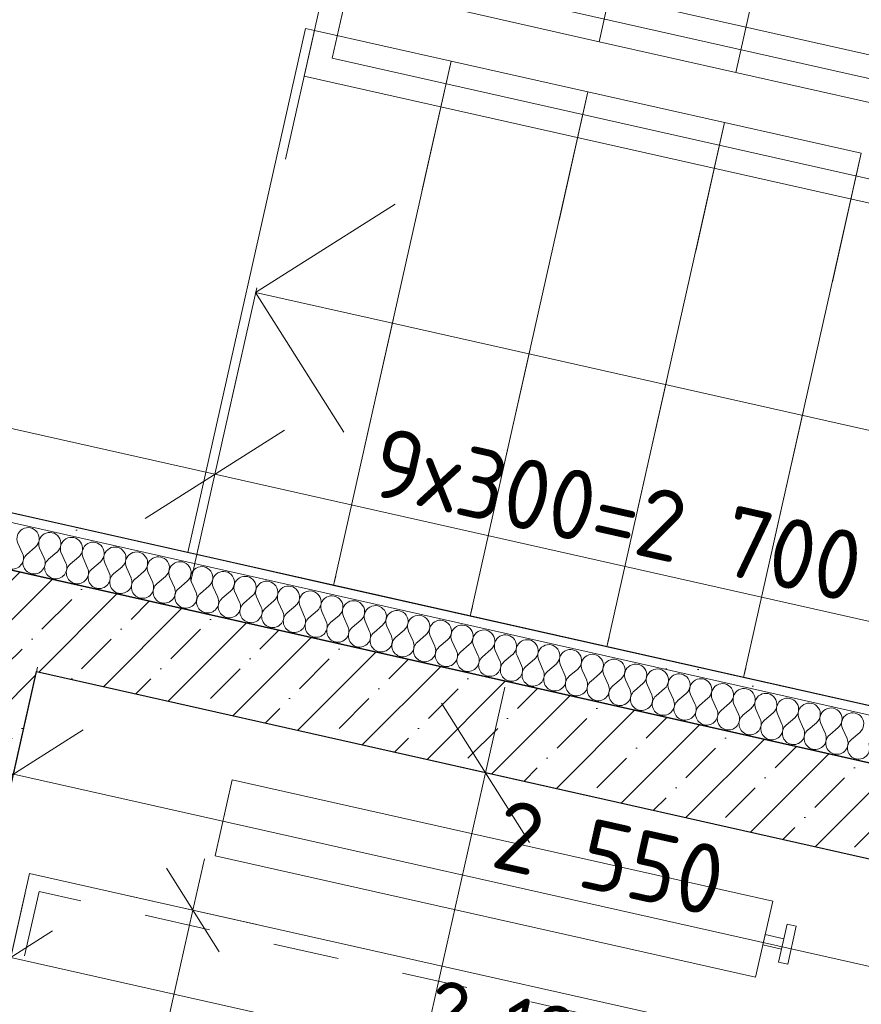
# Model space of a CAD drawing. Header units: millimetres. Extents: x -7145539 to 8272368, y 6117771 to 6337028.
# Tile 207 of 213: x -6865034 to -6863232, y 6147199 to 6149307. Entities that reach past the tile are written whole.
import ezdxf

# ---------------------------------------------------------------- set-up
doc = ezdxf.new("R2010")
doc.units = ezdxf.units.MM
doc.header["$MEASUREMENT"] = 0
doc.linetypes.add('короткая штриховая', pattern=[282.222222, 141.111111, -141.111111])
doc.linetypes.add('Штриховая', pattern=[564.444447, 282.222223, -282.222223])
for name, color, linetype in [('S - МОП.АР', 7, 'Continuous'), ('АР-вертикальная связь - Лестница.АР', 7, 'Continuous'), ('АР-Стены_внутренние_пилоны.АР', 7, 'Continuous'), ('АР-Чертеж-Размеры.АР', 7, 'Continuous')]:
    doc.layers.add(name, color=color, linetype=linetype)
for name, color, linetype, lineweight in [('АР-вертикальная связь - Лестница.АР_Ном._пера__1', 7, 'Continuous', 0), ('АР-вертикальная связь - Лифт.АР_Ном._пера__120', 7, 'Continuous', 0), ('АР-Стены_внутренние_пилоны.АР_Ном._пера__1', 7, 'Continuous', 15), ('АР-Чертеж-Размеры.АР_Ном._пера__1', 7, 'Continuous', 0)]:
    doc.layers.add(name, color=color, linetype=linetype, lineweight=lineweight)
doc.styles.add('РЎР“Р•РќР•Р\xa0Р\x98Р\xa0_РЎРўР\x98Р›Р¬_6', font='GOST_Common.ttf')
doc.dimstyles.new('СГЕНЕРИР_СТИЛЬ__5', dxfattribs={"dimtxt": 150, "dimasz": 237.5, "dimexe": 0.18, "dimexo": 0.0625, "dimgap": 0, "dimtad": 1, "dimdec": 0, "dimzin": 0, "dimdsep": 46, "dimtxsty": 'РЎР“Р•РќР•Р\xa0Р\x98Р\xa0_РЎРўР\x98Р›Р¬_6', "dimblk": 'ARROWHEAD_6', "dimblk1": 'ARROWHEAD_6', "dimblk2": 'ARROWHEAD_6', "dimcen": 0.09, "dimse1": 1, "dimse2": 1, "dimclrd": 7, "dimclre": 7, "dimclrt": 7, "dimazin": 0, "dimtfac": 1, "dimtdec": 4, "dimtmove": 0, "dimatfit": 3, "dimfxl": 1, "dimtolj": 1, "dimtzin": 0, "dimarcsym": 0})
doc.dimstyles.new('СГЕНЕРИР_СТИЛЬ__6', dxfattribs={"dimtxt": 129.999995, "dimasz": 142.5, "dimexe": 0.18, "dimexo": 300000, "dimgap": 0, "dimtad": 1, "dimdec": 0, "dimzin": 0, "dimdsep": 46, "dimtxsty": 'РЎР“Р•РќР•Р\xa0Р\x98Р\xa0_РЎРўР\x98Р›Р¬_6', "dimblk": 'ARROWHEAD_6', "dimblk1": 'ARROWHEAD_6', "dimblk2": 'ARROWHEAD_6', "dimcen": 0.09, "dimclrd": 7, "dimclre": 7, "dimclrt": 7, "dimazin": 0, "dimtfac": 1, "dimtdec": 4, "dimtmove": 0, "dimatfit": 3, "dimfxl": 1, "dimtolj": 1, "dimtzin": 0, "dimarcsym": 0})
doc.dimstyles.new('СГЕНЕРИР_СТИЛЬ__8', dxfattribs={"dimtxt": 150, "dimasz": 237.5, "dimexe": 0.18, "dimexo": 0.0625, "dimgap": 0, "dimtad": 1, "dimdec": 0, "dimzin": 0, "dimdsep": 46, "dimtxsty": 'РЎР“Р•РќР•Р\xa0Р\x98Р\xa0_РЎРўР\x98Р›Р¬_6', "dimblk": 'ARROWHEAD_6', "dimblk1": 'ARROWHEAD_6', "dimblk2": 'ARROWHEAD_6', "dimcen": 0.09, "dimse1": 1, "dimse2": 1, "dimclrd": 7, "dimclre": 7, "dimclrt": 7, "dimazin": 0, "dimtfac": 1, "dimtdec": 4, "dimtmove": 2, "dimatfit": 3, "dimfxl": 1, "dimtolj": 1, "dimtzin": 0, "dimarcsym": 0})
pattern_1 = [(45, (-6256761.35, 6562677.8), (-84.852814, 84.852814), []), (45, (-6256803.77, 6562720.22), (-84.852814, 84.852814), [90, -30, 0, -30])]

# ---------------------------------------------------------------- blocks, each defined once
blk = doc.blocks.new('Стена_189_1', base_point=(-6866800.6, 6148418.7))
at = {"layer": 'АР-Стены_внутренние_пилоны.АР', "linetype": 'Continuous', "lineweight": 0, "true_color": 0x000000}
h = blk.add_hatch(dxfattribs=at)
h.set_pattern_fill('ЖЕЛЕЗОБЕТОН__PROJECT__0001', color=18, style=0, pattern_type=2)
h.set_pattern_definition(pattern_1)
h.paths.add_polyline_path([(-6866725, 6148299.2), (-6862510.1, 6147352.6), (-6862466.3, 6147547.7), (-6866681.1, 6148494.3)])
at = {"layer": 'АР-Стены_внутренние_пилоны.АР_Ном._пера__1', "color": 7, "linetype": 'Continuous', "lineweight": 30, "flags": 128}
for points in [[(-6862466.3, 6147547.7), (-6866681.1, 6148494.3)], [(-6864998.1, 6147911.4), (-6862510.1, 6147352.6)]]:
    blk.add_lwpolyline(points, dxfattribs=at)
blk = doc.blocks.new('Стена_225_1', base_point=(-6865073.8, 6148030.8))
at = {"layer": 'АР-Стены_внутренние_пилоны.АР', "linetype": 'Continuous', "lineweight": 0, "true_color": 0x000000}
h = blk.add_hatch(dxfattribs=at)
h.set_pattern_fill('ЖЕЛЕЗОБЕТОН__PROJECT__0001', color=18, style=0, pattern_type=2)
h.set_pattern_definition(pattern_1)
h.paths.add_polyline_path([(-6865381.7, 6146203.5), (-6864998.1, 6147911.4), (-6865193.3, 6147955.2), (-6865576.8, 6146247.3)])
h = blk.add_hatch(dxfattribs=at)
h.set_pattern_fill('ЖЕЛЕЗОБЕТОН__PROJECT__0001', color=18, style=0, pattern_type=2)
h.set_pattern_definition(pattern_1)
h.paths.add_polyline_path([(-6865620.7, 6146052.2), (-6865381.7, 6146203.5), (-6865576.8, 6146247.3)])
h = blk.add_hatch(dxfattribs=at)
h.set_pattern_fill('ЖЕЛЕЗОБЕТОН__PROJECT__0001', color=18, style=0, pattern_type=2)
h.set_pattern_definition(pattern_1)
h.paths.add_polyline_path([(-6865381.7, 6146203.5), (-6865620.7, 6146052.2), (-6865425.5, 6146008.4)])
at = {"layer": 'АР-Стены_внутренние_пилоны.АР_Ном._пера__1', "color": 7, "linetype": 'Continuous', "lineweight": 30, "flags": 128}
for points in [[(-6865193.3, 6147955.2), (-6865620.7, 6146052.2)], [(-6865381.7, 6146203.5), (-6864998.1, 6147911.4)], [(-6865620.7, 6146052.2), (-6865425.5, 6146008.4)]]:
    blk.add_lwpolyline(points, dxfattribs=at)
blk = doc.blocks.new('*D1146', base_point=(-6256761.3, 6562677.8))
at = {"layer": 'АР-Чертеж-Размеры.АР_Ном._пера__1', "color": 7, "linetype": 'Continuous', "lineweight": 0, "transparency": 16777216}
for p, q in [((-6864995.9, 6147921), (-6865098.7, 6147463.7)), ((-6864898, 6147786.9), (-6865196.7, 6147597.8)), ((-6865047.3, 6147692.3), (-6865230.3, 6147733.4)), ((-6862559.3, 6147133.5), (-6865047.3, 6147692.3)), ((-6862507.9, 6147362.2), (-6862610.6, 6146904.9)), ((-6862708.6, 6147039), (-6862409.9, 6147228.1)), ((-6862376.3, 6147092.5), (-6862559.3, 6147133.5))]:
    blk.add_line(p, q, dxfattribs=at)
at = {"layer": 'АР-Чертеж-Размеры.АР_Ном._пера__1', "color": 7, "lineweight": 0, "transparency": 16777216, "insert": (-6864029.4, 6147494.5), "char_height": 150, "attachment_point": 7, "rotation": 347.3417, "style": 'РЎР“Р•РќР•Р\xa0Р\x98Р\xa0_РЎРўР\x98Р›Р¬_6'}
blk.add_mtext('\\A1;{\\pql;\\fGOST Common|b0|i0|c204|p0;\\W1.000000;2\xa0550}', dxfattribs=at)
blk = doc.blocks.new('ARROWHEAD_6')
at = {"color": 0, "linetype": 'Continuous', "lineweight": 0}
for p, q in [((-0.5, -0.5), (0.5, 0.5)), ((0, 0), (-1, 0))]:
    blk.add_line(p, q, dxfattribs=at)
blk = doc.blocks.new('*D1164', base_point=(-6256761.3, 6562677.8))
at = {"layer": 'АР-Чертеж-Размеры.АР_Ном._пера__1', "color": 7, "linetype": 'Continuous', "lineweight": 0, "transparency": 16777216}
for p, q in [((-6863995.5, 6147877.9), (-6864036.5, 6147695)), ((-6863942, 6147545.6), (-6864131.1, 6147844.3)), ((-6864265.2, 6147746.3), (-6863807.9, 6147643.6)), ((-6864036.5, 6147695), (-6864420.1, 6145987.5)), ((-6864514.6, 6146136.9), (-6864325.5, 6145838.2)), ((-6864648.7, 6146038.9), (-6864191.4, 6145936.2)), ((-6864420.1, 6145987.5), (-6864461.2, 6145804.6))]:
    blk.add_line(p, q, dxfattribs=at)
at = {"layer": 'АР-Чертеж-Размеры.АР_Ном._пера__1', "color": 7, "lineweight": 0, "transparency": 16777216, "insert": (-6864306.5, 6146630), "char_height": 150, "attachment_point": 7, "rotation": 77.3404, "style": 'РЎР“Р•РќР•Р\xa0Р\x98Р\xa0_РЎРўР\x98Р›Р¬_6'}
blk.add_mtext('\\A1;{\\pql;\\fGOST Common|b0|i0|c204|p0;\\W1.000000;1\xa0750}', dxfattribs=at)
blk = doc.blocks.new('*D1185', base_point=(-6256761.3, 6562677.8))
at = {"layer": 'АР-Чертеж-Размеры.АР_Ном._пера__1', "color": 7, "linetype": 'Continuous', "lineweight": 0, "transparency": 16777216}
for p, q in [((-6864564.7, 6148562.5), (-6864667.4, 6148105.1)), ((-6864765.4, 6148239.2), (-6864466.7, 6148428.4)), ((-6861981.7, 6147742.1), (-6864616.1, 6148333.8)), ((-6861930.3, 6147970.8), (-6862033.1, 6147513.4)), ((-6862131.1, 6147647.5), (-6861832.4, 6147836.7))]:
    blk.add_line(p, q, dxfattribs=at)
at = {"layer": 'АР-Чертеж-Размеры.АР_Ном._пера__1', "color": 7, "lineweight": 0, "transparency": 16777216, "insert": (-6864289.3, 6148291.1), "char_height": 150, "attachment_point": 7, "rotation": 347.3411, "style": 'РЎР“Р•РќР•Р\xa0Р\x98Р\xa0_РЎРўР\x98Р›Р¬_6'}
blk.add_mtext('\\A1;{\\pql;\\fGOST Common|b0|i0|c204|p0;\\W1.000000;9х300=2\xa0700}', dxfattribs=at)
blk = doc.blocks.new('*D1186', base_point=(-6256761.3, 6562677.8))
at = {"layer": 'АР-Чертеж-Размеры.АР_Ном._пера__1', "color": 7, "linetype": 'Continuous', "lineweight": 0, "transparency": 16777216}
for p, q in [((-6866399.1, 6148974.5), (-6866501.8, 6148517.1)), ((-6866301.1, 6148840.4), (-6866599.8, 6148651.2)), ((-6866450.4, 6148745.8), (-6866633.4, 6148786.9)), ((-6864616.1, 6148333.8), (-6866450.4, 6148745.8)), ((-6864564.7, 6148562.5), (-6864667.4, 6148105.1)), ((-6864765.4, 6148239.2), (-6864466.7, 6148428.4)), ((-6861981.7, 6147742.1), (-6864616.1, 6148333.8))]:
    blk.add_line(p, q, dxfattribs=at)
at = {"layer": 'АР-Чертеж-Размеры.АР_Ном._пера__1', "color": 7, "lineweight": 0, "transparency": 16777216, "insert": (-6865744.5, 6148618), "char_height": 150, "attachment_point": 7, "rotation": 347.3411, "style": 'РЎР“Р•РќР•Р\xa0Р\x98Р\xa0_РЎРўР\x98Р›Р¬_6'}
blk.add_mtext('\\A1;{\\pql;\\fGOST Common|b0|i0|c204|p0;\\W1.000000;1\xa0880}', dxfattribs=at)
blk = doc.blocks.new('*D1212', base_point=(-6256761.3, 6562677.8))
at = {"layer": 'АР-Чертеж-Размеры.АР_Ном._пера__1', "color": 7, "linetype": 'Continuous', "lineweight": 0, "transparency": 16777216}
for p, q in [((-6866063.6, 6148342.8), (-6866104.7, 6148159.9)), ((-6866010.1, 6148010.5), (-6866199.2, 6148309.2)), ((-6866333.4, 6148211.2), (-6865876, 6148108.5)), ((-6866104.7, 6148159.9), (-6866236.2, 6147574.1)), ((-6866330.8, 6147723.4), (-6866141.7, 6147424.7)), ((-6866464.9, 6147625.4), (-6866007.6, 6147522.7)), ((-6866236.2, 6147574.1), (-6866277.3, 6147391.1))]:
    blk.add_line(p, q, dxfattribs=at)
at = {"layer": 'АР-Чертеж-Размеры.АР_Ном._пера__1', "color": 7, "lineweight": 0, "transparency": 16777216, "insert": (-6866230.1, 6147738.4), "char_height": 150, "attachment_point": 7, "rotation": 77.3417, "style": 'РЎР“Р•РќР•Р\xa0Р\x98Р\xa0_РЎРўР\x98Р›Р¬_6'}
blk.add_mtext('\\A1;{\\pql;\\fGOST Common|b0|i0|c204|p0;\\W1.000000;600}', dxfattribs=at)
blk = doc.blocks.new('*D1301', base_point=(-6256761.3, 6562677.8))
at = {"layer": 'АР-Чертеж-Размеры.АР_Ном._пера__1', "color": 7, "linetype": 'Continuous', "lineweight": 0, "transparency": 16777216}
for p, q in [((-6865083.9, 6147162.6), (-6865022.3, 6147437)), ((-6864963.5, 6147356.6), (-6865142.7, 6147243.1)), ((-6865162.9, 6147324.5), (-6865053.1, 6147299.8)), ((-6865053.1, 6147299.8), (-6862924.2, 6146821.7)), ((-6862955, 6146684.5), (-6862893.4, 6146958.9)), ((-6863013.8, 6146765), (-6862834.6, 6146878.4)), ((-6862924.2, 6146821.7), (-6862814.4, 6146797))]:
    blk.add_line(p, q, dxfattribs=at)
at = {"layer": 'АР-Чертеж-Размеры.АР_Ном._пера__1', "color": 7, "lineweight": 0, "transparency": 16777216, "insert": (-6864171.8, 6147128.5), "char_height": 130, "attachment_point": 7, "rotation": 347.3417, "style": 'РЎР“Р•РќР•Р\xa0Р\x98Р\xa0_РЎРўР\x98Р›Р¬_6'}
blk.add_mtext('\\A1;{\\pql;\\fGOST Common|b0|i0|c204|p0;\\W1.000000;2\xa0182}', dxfattribs=at)
blk = doc.blocks.new('*D1302', base_point=(-6256761.3, 6562677.8))
at = {"layer": 'АР-Чертеж-Размеры.АР_Ном._пера__1', "color": 7, "linetype": 'Continuous', "lineweight": 0, "transparency": 16777216}
for p, q in [((-6864606.5, 6147311.4), (-6864719.9, 6147490.6)), ((-6864663.2, 6147401), (-6864638.5, 6147510.8)), ((-6864526, 6147370.2), (-6864800.4, 6147431.8)), ((-6864918.7, 6146263.3), (-6864663.2, 6147401)), ((-6864975.5, 6146352.9), (-6864862, 6146173.7)), ((-6864781.5, 6146232.5), (-6865055.9, 6146294.1)), ((-6864943.4, 6146153.6), (-6864918.7, 6146263.3))]:
    blk.add_line(p, q, dxfattribs=at)
at = {"layer": 'АР-Чертеж-Размеры.АР_Ном._пера__1', "color": 7, "lineweight": 0, "transparency": 16777216, "insert": (-6864855.9, 6146661.9), "char_height": 130, "attachment_point": 7, "rotation": 77.3417, "style": 'РЎР“Р•РќР•Р\xa0Р\x98Р\xa0_РЎРўР\x98Р›Р¬_6'}
blk.add_mtext('\\A1;{\\pql;\\fGOST Common|b0|i0|c204|p0;\\W1.000000;1\xa0166}', dxfattribs=at)
blk = doc.blocks.new('Лестница_2_1', base_point=(-6256761.3, 6562677.8))
at = {"layer": 'АР-вертикальная связь - Лестница.АР_Ном._пера__1', "color": 7, "linetype": 'Continuous', "lineweight": 0}
for p, q in [((-6863793.2, 6149259.8), (-6863541.2, 6150381.8)), ((-6863541.2, 6150381.8), (-6863793.2, 6149259.8)), ((-6863500.5, 6149194), (-6863248.5, 6150316.1)), ((-6863248.5, 6150316.1), (-6863500.5, 6149194)), ((-6864085.9, 6149325.5), (-6863793.2, 6149259.8)), ((-6864422.2, 6149288.3), (-6864674.2, 6148166.2)), ((-6864402.7, 6149283.9), (-6864422.2, 6149288.3)), ((-6864110, 6149218.2), (-6864402.7, 6149283.9)), ((-6863793.2, 6149259.8), (-6863500.5, 6149194)), ((-6864110, 6149218.2), (-6864362, 6148096.1)), ((-6864362, 6148096.1), (-6864110, 6149218.2)), ((-6863817.3, 6149152.4), (-6864110, 6149218.2)), ((-6863500.5, 6149194), (-6863207.8, 6149128.3)), ((-6863817.3, 6149152.4), (-6864069.3, 6148030.4)), ((-6864069.3, 6148030.4), (-6863817.3, 6149152.4)), ((-6863524.6, 6149086.7), (-6863817.3, 6149152.4)), ((-6863524.6, 6149086.7), (-6863776.6, 6147964.6)), ((-6863776.6, 6147964.6), (-6863524.6, 6149086.7)), ((-6863231.9, 6149020.9), (-6863524.6, 6149086.7)), ((-6863231.9, 6149020.9), (-6863483.9, 6147898.9)), ((-6863483.9, 6147898.9), (-6863231.9, 6149020.9)), ((-6864528.7, 6148722.9), (-6864230, 6148912)), ((-6864236, 6148657.1), (-6864528.7, 6148722.9)), ((-6864339.6, 6148424.2), (-6864528.7, 6148722.9)), ((-6861894.3, 6148131.2), (-6864236, 6148657.1)), ((-6864674.2, 6148166.2), (-6864654.7, 6148161.9)), ((-6864654.7, 6148161.9), (-6864362, 6148096.1)), ((-6864362, 6148096.1), (-6864069.3, 6148030.4)), ((-6864069.3, 6148030.4), (-6863776.6, 6147964.6)), ((-6863776.6, 6147964.6), (-6863483.9, 6147898.9)), ((-6863483.9, 6147898.9), (-6863191.2, 6147833.2))]:
    blk.add_line(p, q, dxfattribs=at)
at = {"layer": 'АР-вертикальная связь - Лестница.АР_Ном._пера__1', "color": 7, "linetype": 'Штриховая', "lineweight": 0}
for p, q in [((-6863793.2, 6149259.8), (-6863541.2, 6150381.8)), ((-6863500.5, 6149194), (-6863248.5, 6150316.1)), ((-6864402.7, 6149283.9), (-6864654.7, 6148161.9)), ((-6864110, 6149218.2), (-6864362, 6148096.1)), ((-6863817.3, 6149152.4), (-6864069.3, 6148030.4)), ((-6863524.6, 6149086.7), (-6863776.6, 6147964.6)), ((-6863231.9, 6149020.9), (-6863483.9, 6147898.9))]:
    blk.add_line(p, q, dxfattribs=at)
blk = doc.blocks.new('*X1320', base_point=(-6256761.3, 6562677.8))
at = {"layer": 'АР-Стены_внутренние_пилоны.АР_Ном._пера__1', "color": 7, "linetype": 'Continuous', "lineweight": 0}
for p, q in [((-6865037.7, 6148186.2), (-6865027.9, 6148164.5)), ((-6865000.5, 6148177.9), (-6865018.7, 6148162.4)), ((-6864991.2, 6148175.8), (-6864981.5, 6148154.1)), ((-6864954.1, 6148167.4), (-6864972.2, 6148152)), ((-6864944.8, 6148165.4), (-6864935, 6148143.6)), ((-6864907.6, 6148157), (-6864925.7, 6148141.6)), ((-6864898.3, 6148154.9), (-6864888.6, 6148133.2)), ((-6864861.2, 6148146.6), (-6864879.3, 6148131.1)), ((-6864851.9, 6148144.5), (-6864842.1, 6148122.8)), ((-6864814.7, 6148136.1), (-6864832.8, 6148120.7)), ((-6864805.4, 6148134.1), (-6864795.6, 6148112.3)), ((-6864768.2, 6148125.7), (-6864786.3, 6148110.3)), ((-6864758.9, 6148123.6), (-6864749.2, 6148101.9)), ((-6864721.8, 6148115.3), (-6864739.9, 6148099.8)), ((-6864712.5, 6148113.2), (-6864702.7, 6148091.5)), ((-6864675.3, 6148104.8), (-6864693.4, 6148089.4)), ((-6864666, 6148102.8), (-6864656.3, 6148081)), ((-6864628.8, 6148094.4), (-6864647, 6148079)), ((-6864619.6, 6148092.3), (-6864609.8, 6148070.6)), ((-6864582.4, 6148084), (-6864600.5, 6148068.5)), ((-6864573.1, 6148081.9), (-6864563.3, 6148060.2)), ((-6864535.9, 6148073.5), (-6864554, 6148058.1)), ((-6864526.6, 6148071.4), (-6864516.9, 6148049.7)), ((-6864489.5, 6148063.1), (-6864507.6, 6148047.6)), ((-6864480.2, 6148061), (-6864470.4, 6148039.3)), ((-6864443, 6148052.7), (-6864461.1, 6148037.2)), ((-6864433.7, 6148050.6), (-6864423.9, 6148028.9)), ((-6864396.5, 6148042.2), (-6864414.6, 6148026.8)), ((-6864387.2, 6148040.1), (-6864377.5, 6148018.4)), ((-6864350.1, 6148031.8), (-6864368.2, 6148016.3)), ((-6864340.8, 6148029.7), (-6864331, 6148008)), ((-6864303.6, 6148021.4), (-6864321.7, 6148005.9)), ((-6864294.3, 6148019.3), (-6864284.6, 6147997.6)), ((-6864257.2, 6148010.9), (-6864275.3, 6147995.5)), ((-6864247.9, 6148008.8), (-6864238.1, 6147987.1)), ((-6864210.7, 6148000.5), (-6864228.8, 6147985)), ((-6864201.4, 6147998.4), (-6864191.6, 6147976.7)), ((-6864164.2, 6147990.1), (-6864182.3, 6147974.6)), ((-6864154.9, 6147988), (-6864145.2, 6147966.3)), ((-6864117.8, 6147979.6), (-6864135.9, 6147964.2)), ((-6864108.5, 6147977.5), (-6864098.7, 6147955.8)), ((-6864071.3, 6147969.2), (-6864089.4, 6147953.7)), ((-6864062, 6147967.1), (-6864052.2, 6147945.4)), ((-6864024.8, 6147958.7), (-6864043, 6147943.3)), ((-6864015.6, 6147956.7), (-6864005.8, 6147934.9)), ((-6863978.4, 6147948.3), (-6863996.5, 6147932.9)), ((-6863969.1, 6147946.2), (-6863959.3, 6147924.5)), ((-6863931.9, 6147937.9), (-6863950, 6147922.4)), ((-6863922.6, 6147935.8), (-6863912.9, 6147914.1)), ((-6863885.5, 6147927.4), (-6863903.6, 6147912)), ((-6863876.2, 6147925.4), (-6863866.4, 6147903.6)), ((-6863839, 6147917), (-6863857.1, 6147901.6)), ((-6863829.7, 6147914.9), (-6863819.9, 6147893.2)), ((-6863792.5, 6147906.6), (-6863810.6, 6147891.1)), ((-6863783.2, 6147904.5), (-6863773.5, 6147882.8)), ((-6863746.1, 6147896.1), (-6863764.2, 6147880.7)), ((-6863736.8, 6147894.1), (-6863727, 6147872.3)), ((-6863699.6, 6147885.7), (-6863717.7, 6147870.2)), ((-6863690.3, 6147883.6), (-6863680.6, 6147861.9)), ((-6863653.2, 6147875.3), (-6863671.3, 6147859.8)), ((-6863643.9, 6147873.2), (-6863634.1, 6147851.5)), ((-6863606.7, 6147864.8), (-6863624.8, 6147849.4)), ((-6863597.4, 6147862.7), (-6863587.6, 6147841)), ((-6863560.2, 6147854.4), (-6863578.3, 6147838.9)), ((-6863550.9, 6147852.3), (-6863541.2, 6147830.6)), ((-6863513.8, 6147844), (-6863531.9, 6147828.5)), ((-6863504.5, 6147841.9), (-6863494.7, 6147820.2)), ((-6863467.3, 6147833.5), (-6863485.4, 6147818.1)), ((-6863458, 6147831.4), (-6863448.2, 6147809.7)), ((-6863420.8, 6147823.1), (-6863439, 6147807.6)), ((-6863411.6, 6147821), (-6863401.8, 6147799.3)), ((-6863374.4, 6147812.7), (-6863392.5, 6147797.2)), ((-6863365.1, 6147810.6), (-6863355.3, 6147788.9)), ((-6863327.9, 6147802.2), (-6863346, 6147786.8)), ((-6863318.6, 6147800.1), (-6863308.9, 6147778.4)), ((-6863281.5, 6147791.8), (-6863299.6, 6147776.3)), ((-6863272.2, 6147789.7), (-6863262.4, 6147768)), ((-6863235, 6147781.4), (-6863253.1, 6147765.9))]:
    blk.add_line(p, q, dxfattribs=at)
for centre, start, end in [((-6865016, 6148196), 310.4718, 204.2116), ((-6864969.5, 6148185.6), 310.4718, 204.2116), ((-6864923.1, 6148175.1), 310.4718, 204.2116), ((-6864876.6, 6148164.7), 310.4718, 204.2116), ((-6865049.7, 6148154.8), 257.3417, 24.2116), ((-6864830.1, 6148154.3), 310.4718, 204.2116), ((-6864783.7, 6148143.8), 310.4718, 204.2116), ((-6865003.2, 6148144.3), 130.4718, 257.3417), ((-6865003.2, 6148144.3), 257.3417, 24.2116), ((-6864956.7, 6148133.9), 130.4718, 257.3417), ((-6864956.7, 6148133.9), 257.3417, 24.2116), ((-6864737.2, 6148133.4), 310.4718, 204.2116), ((-6864690.8, 6148123), 310.4718, 204.2116), ((-6864910.3, 6148123.4), 130.4718, 257.3417), ((-6864910.3, 6148123.4), 257.3417, 24.2116), ((-6864863.8, 6148113), 130.4718, 257.3417), ((-6864863.8, 6148113), 257.3417, 24.2116), ((-6864644.3, 6148112.5), 310.4718, 204.2116), ((-6864597.8, 6148102.1), 310.4718, 204.2116), ((-6864817.4, 6148102.6), 130.4718, 257.3417), ((-6864817.4, 6148102.6), 257.3417, 24.2116), ((-6864770.9, 6148092.1), 130.4718, 257.3417), ((-6864770.9, 6148092.1), 257.3417, 24.2116), ((-6864551.4, 6148091.6), 310.4718, 204.2116), ((-6864504.9, 6148081.2), 310.4718, 204.2116), ((-6864724.4, 6148081.7), 130.4718, 257.3417), ((-6864724.4, 6148081.7), 257.3417, 24.2116), ((-6864678, 6148071.3), 130.4718, 257.3417), ((-6864678, 6148071.3), 257.3417, 24.2116), ((-6864458.5, 6148070.8), 310.4718, 204.2116), ((-6864412, 6148060.3), 310.4718, 204.2116), ((-6864631.5, 6148060.8), 130.4718, 257.3417), ((-6864631.5, 6148060.8), 257.3417, 24.2116), ((-6864585, 6148050.4), 130.4718, 257.3417), ((-6864585, 6148050.4), 257.3417, 24.2116), ((-6864365.5, 6148049.9), 310.4718, 204.2116), ((-6864319.1, 6148039.5), 310.4718, 204.2116), ((-6864538.6, 6148040), 130.4718, 257.3417), ((-6864538.6, 6148040), 257.3417, 24.2116), ((-6864492.1, 6148029.5), 130.4718, 257.3417), ((-6864492.1, 6148029.5), 257.3417, 24.2116), ((-6864272.6, 6148029), 310.4718, 204.2116), ((-6864226.1, 6148018.6), 310.4718, 204.2116), ((-6864445.7, 6148019.1), 130.4718, 257.3417), ((-6864445.7, 6148019.1), 257.3417, 24.2116), ((-6864399.2, 6148008.7), 130.4718, 257.3417), ((-6864399.2, 6148008.7), 257.3417, 24.2116), ((-6864179.7, 6148008.2), 310.4718, 204.2116), ((-6864133.2, 6147997.7), 310.4718, 204.2116), ((-6864352.7, 6147998.2), 130.4718, 257.3417), ((-6864352.7, 6147998.2), 257.3417, 24.2116), ((-6864306.3, 6147987.8), 130.4718, 257.3417), ((-6864306.3, 6147987.8), 257.3417, 24.2116), ((-6864086.8, 6147987.3), 310.4718, 204.2116), ((-6864040.3, 6147976.9), 310.4718, 204.2116), ((-6864259.8, 6147977.4), 130.4718, 257.3417), ((-6864259.8, 6147977.4), 257.3417, 24.2116), ((-6864213.3, 6147966.9), 130.4718, 257.3417), ((-6864213.3, 6147966.9), 257.3417, 24.2116), ((-6863993.8, 6147966.4), 310.4718, 204.2116), ((-6863947.4, 6147956), 310.4718, 204.2116), ((-6864166.9, 6147956.5), 130.4718, 257.3417), ((-6864166.9, 6147956.5), 257.3417, 24.2116), ((-6864120.4, 6147946.1), 130.4718, 257.3417), ((-6864120.4, 6147946.1), 257.3417, 24.2116), ((-6864074, 6147935.6), 130.4718, 257.3417), ((-6863900.9, 6147945.6), 310.4718, 204.2116), ((-6863854.5, 6147935.1), 310.4718, 204.2116), ((-6864074, 6147935.6), 257.3417, 24.2116), ((-6864027.5, 6147925.2), 130.4718, 257.3417), ((-6864027.5, 6147925.2), 257.3417, 24.2116), ((-6863981, 6147914.7), 130.4718, 257.3417), ((-6863808, 6147924.7), 310.4718, 204.2116), ((-6863761.5, 6147914.3), 310.4718, 204.2116), ((-6863981, 6147914.7), 257.3417, 24.2116), ((-6863934.6, 6147904.3), 130.4718, 257.3417), ((-6863934.6, 6147904.3), 257.3417, 24.2116), ((-6863888.1, 6147893.9), 130.4718, 257.3417), ((-6863715.1, 6147903.8), 310.4718, 204.2116), ((-6863668.6, 6147893.4), 310.4718, 204.2116), ((-6863888.1, 6147893.9), 257.3417, 24.2116), ((-6863841.7, 6147883.4), 130.4718, 257.3417), ((-6863841.7, 6147883.4), 257.3417, 24.2116), ((-6863795.2, 6147873), 130.4718, 257.3417), ((-6863622.1, 6147882.9), 310.4718, 204.2116), ((-6863575.7, 6147872.5), 310.4718, 204.2116), ((-6863795.2, 6147873), 257.3417, 24.2116), ((-6863748.7, 6147862.6), 130.4718, 257.3417), ((-6863748.7, 6147862.6), 257.3417, 24.2116), ((-6863702.3, 6147852.1), 130.4718, 257.3417), ((-6863529.2, 6147862.1), 310.4718, 204.2116), ((-6863482.8, 6147851.6), 310.4718, 204.2116), ((-6863702.3, 6147852.1), 257.3417, 24.2116), ((-6863655.8, 6147841.7), 130.4718, 257.3417), ((-6863655.8, 6147841.7), 257.3417, 24.2116), ((-6863609.3, 6147831.3), 130.4718, 257.3417), ((-6863436.3, 6147841.2), 310.4718, 204.2116), ((-6863389.8, 6147830.8), 310.4718, 204.2116), ((-6863609.3, 6147831.3), 257.3417, 24.2116), ((-6863562.9, 6147820.8), 130.4718, 257.3417), ((-6863562.9, 6147820.8), 257.3417, 24.2116), ((-6863516.4, 6147810.4), 130.4718, 257.3417), ((-6863343.4, 6147820.3), 310.4718, 204.2116), ((-6863296.9, 6147809.9), 310.4718, 204.2116), ((-6863516.4, 6147810.4), 257.3417, 24.2116), ((-6863470, 6147800), 130.4718, 257.3417), ((-6863470, 6147800), 257.3417, 24.2116), ((-6863423.5, 6147789.5), 130.4718, 257.3417), ((-6863250.5, 6147799.5), 310.4718, 204.2116), ((-6863423.5, 6147789.5), 257.3417, 24.2116), ((-6863377, 6147779.1), 130.4718, 257.3417), ((-6863377, 6147779.1), 257.3417, 24.2116), ((-6863330.6, 6147768.7), 130.4718, 257.3417), ((-6863330.6, 6147768.7), 257.3417, 24.2116), ((-6863284.1, 6147758.2), 130.4718, 257.3417), ((-6863284.1, 6147758.2), 257.3417, 24.2116), ((-6863237.7, 6147747.8), 130.4718, 257.3417), ((-6863237.7, 6147747.8), 257.3417, 24.2116)]:
    blk.add_arc(centre, 23.8, start, end, dxfattribs=at)
blk = doc.blocks.new('Стена_349_1', base_point=(-6860924.5, 6147201.4))
at = {"layer": 'АР-Стены_внутренние_пилоны.АР', "linetype": 'Continuous', "lineweight": 0, "true_color": 0x000000}
h = blk.add_hatch(dxfattribs=at)
h.set_pattern_fill('ШТУКАТУРКА__ГИПС_01_0001', color=18, style=0, pattern_type=2)
h.set_pattern_definition([(45, (-6256761.35, 6563027.8), (-111.369318, 111.369318), [0, -105, 0, -157.5]), (110, (-6256411.35, 6563027.8), (148.001588, 53.868173), [0, -77, 0, -133])])
h.paths.add_polyline_path([(-6860898.2, 6147318.5), (-6866489, 6148574.2), (-6866493.4, 6148554.6), (-6860902.6, 6147299)])
at = {"layer": 'АР-Стены_внутренние_пилоны.АР_Ном._пера__1', "color": 7, "linetype": 'Continuous', "lineweight": 0}
blk.add_line((-6860902.6, 6147299), (-6866493.4, 6148554.6), dxfattribs=at)
at = {"layer": 'АР-Стены_внутренние_пилоны.АР_Ном._пера__1', "color": 7, "linetype": 'Continuous', "lineweight": 0, "flags": 128}
for points in [[(-6860898.2, 6147318.5), (-6866489, 6148574.2)], [(-6866515.3, 6148457.1), (-6860924.5, 6147201.4)]]:
    blk.add_lwpolyline(points, dxfattribs=at)
at = {"layer": 'АР-Стены_внутренние_пилоны.АР', "color": 7, "lineweight": 0}
blk.add_blockref('*X1320', (-6256761.3, 6562677.8), dxfattribs=at)
blk = doc.blocks.new('*D1409', base_point=(-6256761.3, 6562677.8))
at = {"layer": 'АР-Чертеж-Размеры.АР_Ном._пера__1', "color": 7, "linetype": 'Continuous', "lineweight": 0, "transparency": 16777216}
for p, q in [((-6862877.1, 6149018.1), (-6862687.9, 6148719.4)), ((-6862698.9, 6148670.6), (-6862888, 6148969.4)), ((-6862564.8, 6148768.6), (-6863022.1, 6148871.4)), ((-6862793.5, 6148820), (-6862782.5, 6148868.8)), ((-6863023.5, 6147795.8), (-6862793.5, 6148820)), ((-6863118.1, 6147945.2), (-6862928.9, 6147646.5)), ((-6862794.8, 6147744.5), (-6863252.2, 6147847.2)), ((-6863064.6, 6147612.9), (-6863023.5, 6147795.8))]:
    blk.add_line(p, q, dxfattribs=at)
at = {"layer": 'АР-Чертеж-Размеры.АР_Ном._пера__1', "color": 7, "lineweight": 0, "transparency": 16777216, "char_height": 150, "attachment_point": 7, "rotation": 77.342, "style": 'РЎР“Р•РќР•Р\xa0Р\x98Р\xa0_РЎРўР\x98Р›Р¬_6'}
for s, insert in [('\\A1;{\\pql;\\fGOST Common|b0|i0|c204|p0;\\W1.000000;50}', (-6862688.3, 6148407.3)), ('\\A1;{\\pql;\\fGOST Common|b0|i0|c204|p0;\\W1.000000;1\xa0050}', (-6862986.7, 6148096.6))]:
    blk.add_mtext(s, dxfattribs=dict(at, insert=insert))

msp = doc.modelspace()

# ---------------------------------------------------------------- linework, layer by layer
at = {"layer": 'S - МОП.АР', "color": 254, "linetype": 'Continuous', "lineweight": 0, "true_color": 0xdadada, "flags": 128}
msp.add_lwpolyline([(-6865960.9, 6150925.5), (-6866489, 6148574), (-6860897.9, 6147318.2), (-6860369.7, 6149669.7)], close=True, dxfattribs=at)
at = {"layer": 'АР-вертикальная связь - Лестница.АР_Ном._пера__1', "color": 7, "linetype": 'Continuous', "lineweight": 0, "flags": 128}
for points in [[(-6864356.7, 6149488.8), (-6861722.3, 6148897.1), (-6861790.2, 6148594.7), (-6864424.6, 6149186.3)], [(-6864318.8, 6149429.1), (-6861782, 6148859.3), (-6861828.1, 6148654.4), (-6864364.9, 6149224.2)]]:
    msp.add_lwpolyline(points, close=True, dxfattribs=at)
at = {"layer": 'АР-вертикальная связь - Лифт.АР_Ном._пера__120', "color": 7, "linetype": 'Continuous', "lineweight": 0}
for points in [[(-6863458.2, 6147257.4), (-6864615.6, 6147517.3), (-6864579.1, 6147679.9), (-6863421.6, 6147419.9)], [(-6865268.3, 6146341.8), (-6863139.3, 6145863.7), (-6862883.8, 6147001.4), (-6865012.7, 6147479.5)], [(-6863390.7, 6147370.7), (-6863371.2, 6147366.3), (-6863389.4, 6147285.1), (-6863408.9, 6147289.4)], [(-6863442.6, 6147326.6), (-6863402.6, 6147317.6), (-6863397.6, 6147339.8), (-6863437.6, 6147348.8)]]:
    msp.add_lwpolyline(points, close=True, dxfattribs=at)
at = {"layer": 'АР-вертикальная связь - Лифт.АР_Ном._пера__120', "color": 7, "linetype": 'короткая штриховая', "lineweight": 0}
msp.add_lwpolyline([(-6865235.7, 6146358.4), (-6863218.5, 6145905.3), (-6862975.4, 6146988), (-6864992.5, 6147441.1)], close=True, dxfattribs=at)

# ---------------------------------------------------------------- block references
at = {"layer": 'АР-вертикальная связь - Лестница.АР', "color": 7, "linetype": 'Continuous', "lineweight": 0}
msp.add_blockref('Лестница_2_1', (-6256761.3, 6562677.8), dxfattribs=at)
at = {"layer": 'АР-Стены_внутренние_пилоны.АР', "color": 7, "lineweight": 0}
for name, p in [('Стена_349_1', (-6860924.5, 6147201.4)), ('Стена_189_1', (-6866800.6, 6148418.7)), ('Стена_225_1', (-6865073.8, 6148030.8))]:
    msp.add_blockref(name, p, dxfattribs=at)

# ---------------------------------------------------------------- dimensions: what is measured, and where the dimension line sits
at = {"layer": 'АР-Чертеж-Размеры.АР', "color": 7, "linetype": 'Continuous', "lineweight": 0}
for base, p1, p2, angle, dimstyle, picture, middle, turn in [((-6866450.4, 6148745.8), (-6864528.7, 6148722.9), (-6866238, 6149691.3), 167.3411, 'СГЕНЕРИР_СТИЛЬ__5', '*D1186', (-6865477.1, 6148634.8), 347.3411), ((-6862793.5, 6148820), (-6863693.6, 6147946.3), (-6861790.2, 6148594.7), 77.342, 'СГЕНЕРИР_СТИЛЬ__5', '*D1409', (-6863003.5, 6148364.1), 77.342), ((-6866236.2, 6147574.1), (-6864724.8, 6147850), (-6865885.8, 6147495.4), 257.3417, 'СГЕНЕРИР_СТИЛЬ__8', '*D1212', (-6866265.7, 6147921.9), 77.3417), ((-6865047.3, 6147692.3), (-6862565, 6147108.2), (-6865047.3, 6147692.3), 167.3417, 'СГЕНЕРИР_СТИЛЬ__5', '*D1146', (-6863761.9, 6147511.3), 347.3417), ((-6864420.1, 6145987.5), (-6864030.6, 6147693.6), (-6864420.1, 6145987.5), 257.3404, 'СГЕНЕРИР_СТИЛЬ__5', '*D1164', (-6864323.3, 6146897.5), 77.3404), ((-6864663.2, 6147401), (-6865268.3, 6146341.8), (-6865012.7, 6147479.5), 77.3417, 'СГЕНЕРИР_СТИЛЬ__6', '*D1302', (-6864870.4, 6146893.7), 77.3417), ((-6862924.2, 6146821.7), (-6865012.7, 6147479.5), (-6862883.8, 6147001.4), 347.3417, 'СГЕНЕРИР_СТИЛЬ__6', '*D1301', (-6863939.9, 6147143.1), 347.3417)]:
    dim = msp.add_linear_dim(base=base, p1=p1, p2=p2, angle=angle, dimstyle=dimstyle, dxfattribs=at)
    dim.commit()
    dim.dimension.update_dxf_attribs({"geometry": picture, "text_midpoint": middle, "dimtype": 160, "text_rotation": turn})
dim = msp.add_linear_dim(base=(-6864616.1, 6148333.8), p1=(-6861981.7, 6147742.1), p2=(-6864528.7, 6148722.9), angle=167.3411, text='9х300=<MeasuredValue>', dimstyle='СГЕНЕРИР_СТИЛЬ__8', dxfattribs=at)
dim.commit()
dim.dimension.update_dxf_attribs({"geometry": '*D1185', "text_midpoint": (-6863040, 6148087.4), "dimtype": 160, "text_rotation": 347.3411})

doc.saveas('drawing.dxf')
